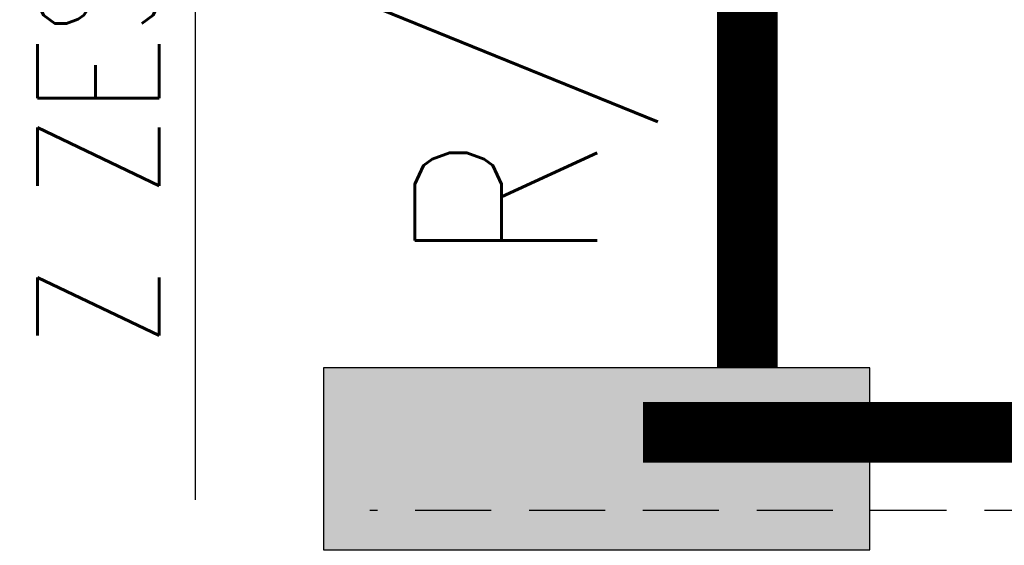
# Model space of a CAD drawing. Header units: inches. Extents: x -145354 to -97635, y 38777 to 78670.
# Tile 25 of 231: x -139632 to -139470, y 41202 to 41288. Entities that reach past the tile are written whole.
import ezdxf
from ezdxf.enums import TextEntityAlignment as Align

# ---------------------------------------------------------------- set-up
doc = ezdxf.new("R2010")
doc.units = ezdxf.units.IN
doc.header["$MEASUREMENT"] = 0
doc.linetypes.add('DASHED2', pattern=[0.375, 0.25, -0.125])
for name, color, linetype in [('E35', 6, 'Continuous'), ('E50', 3, 'Continuous'), ('E50_kor', 3, 'Continuous')]:
    doc.layers.add(name, color=color, linetype=linetype)
doc.styles.add('ROMANS', font='romans', dxfattribs={"width": 0.85})

msp = doc.modelspace()

# ---------------------------------------------------------------- hatches: boundary and pattern name
at = {"layer": 'E50'}
msp.add_hatch(color=256, dxfattribs=at).paths.add_polyline_path([(-139582.12, 41231.16), (-139582.12, 41201.16), (-139492.12, 41201.16), (-139492.12, 41231.16)])

# ---------------------------------------------------------------- linework, layer by layer
at = {"layer": 'E35'}
msp.add_line((-139603.25, 41461.92), (-139603.25, 41209.42), dxfattribs=at)
at = {"layer": 'E50'}
msp.add_lwpolyline([(-139582.12, 41201.16), (-139492.12, 41201.16), (-139492.12, 41231.16), (-139582.12, 41231.16)], close=True, dxfattribs=at)
at = {"layer": 'E50_kor', "linetype": 'DASHED2', "ltscale": 50}
msp.add_line((-139460.74, 41207.68), (-139574.49, 41207.68), dxfattribs=at)
at = {"layer": 'E50_kor', "const_width": 10}
for points in [[(-139512.29, 41307.79), (-139512.29, 41231.16)], [(-139529.51, 41220.51), (-139451.02, 41220.51)]]:
    msp.add_lwpolyline(points, dxfattribs=at)

# ---------------------------------------------------------------- texts
at = {"layer": 'E35', "style": 'ROMANS', "width": 0.8}
msp.add_text('Z ZESTAWM POMP.', height=20, rotation=90, dxfattribs=at).set_placement((-139619.2, 41334.16), align=Align.MIDDLE)
at = {"layer": 'E50', "style": 'ROMANS', "width": 0.8}
msp.add_text('R/HYDR/A', height=30, rotation=90, dxfattribs=at).set_placement((-139537.05, 41248.02))

doc.saveas('drawing.dxf')
